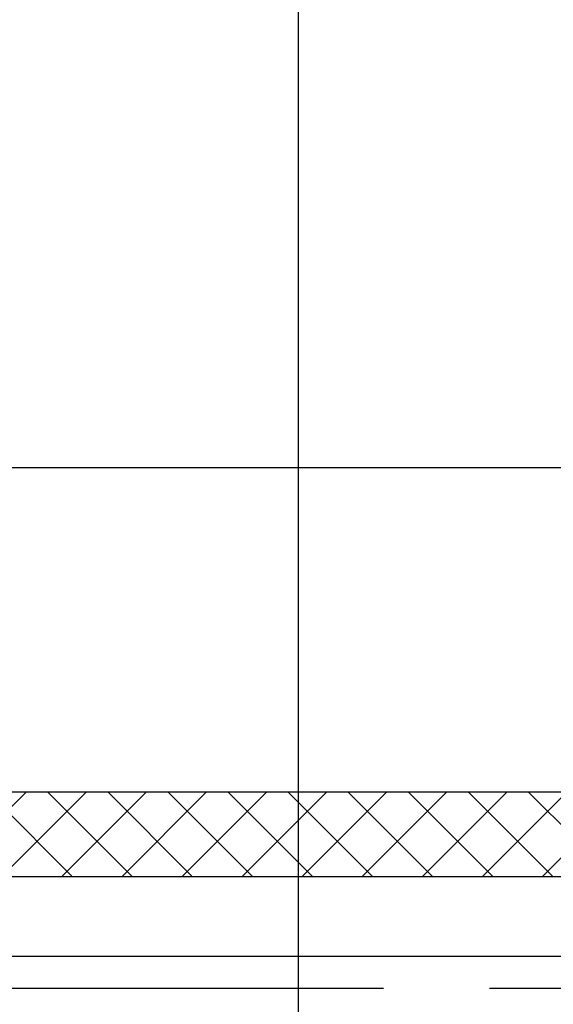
# Model space of a CAD drawing. Header units: inches. Extents: x -8998005 to 170525121, y -30058259 to 1575573.
# Tile 6 of 107: x 283592 to 314998, y -131562 to -73666. Entities that reach past the tile are written whole.
import ezdxf

# ---------------------------------------------------------------- set-up
doc = ezdxf.new("R2010")
doc.units = ezdxf.units.IN
doc.header["$LTSCALE"] = 5
doc.header["$MEASUREMENT"] = 0
doc.linetypes.add('CENTER', pattern=[2, 1.25, -0.25, 0.25, -0.25])
for name, color, linetype in [('CANAL', 4, 'Continuous'), ('ROAD-ISG', 7, 'Continuous'), ('TCE-ME-ROAD', 244, 'Continuous')]:
    doc.layers.add(name, color=color, linetype=linetype)
doc.styles.add('STYLE4', font='romantic.ttf', dxfattribs={"height": 300})

# ---------------------------------------------------------------- blocks, each defined once
blk = doc.blocks.new('A$C08E86F63')
at = {"layer": 'TCE-ME-ROAD'}
h = blk.add_hatch(dxfattribs=at)
h.set_pattern_fill('ANSI37', color=3, scale=20000, style=0)
h.set_pattern_definition([(45, (0, 0), (-1767.766952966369, 1767.766952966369), []), (135, (0, 0), (-1767.766952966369, -1767.766952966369), [])])
h.paths.add_polyline_path([(-164708.9748621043, -59351.20218613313), (-168708.9748613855, -59351.20218613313), (-168708.9748613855, -370058.5203087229), (-164708.9748613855, -370058.5203087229), (-164708.9748671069, -113312.2021907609), (-75447.1552207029, -113312.2021882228), (-61047.15522195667, -98912.20218947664), (-5.986075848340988e-07, -98912.20218749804), (-1.019099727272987e-06, -285284.7021874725), (-62704.00946368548, -285284.7021874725), (-77232.747221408, -299813.4399438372), (-164708.974863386, -299812.2021850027), (-164708.9748633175, -303812.2021865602), (-75575.89297370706, -303813.4399427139), (-61047.15521666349, -289284.7021856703), (-9.563518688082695e-07, -289284.7021836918), (-1.242500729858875e-06, -515312.2021873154), (85191.02507293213, -515312.2021873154), (85191.02507293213, -510312.2021873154), (4999.999998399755, -510312.2021873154), (4999.999999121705, -217302.2021854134), (14999.99999957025, -217302.2021853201), (14999.99999957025, -212302.2021855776), (4999.999999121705, -212302.2021853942), (4999.999999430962, -94912.20219127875), (-62704.00946897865, -94912.20219127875), (-77104.00946840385, -109312.202189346), (-164708.9748673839, -109312.2021909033)])
at = {"layer": 'TCE-ME-ROAD', "color": 3}
blk.add_lwpolyline([(85191.02507313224, -515312.2021873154), (-1.242500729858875e-06, -515312.2021873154), (-9.563518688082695e-07, -289284.7021836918), (-61047.15521666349, -289284.7021856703), (-75575.89297370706, -303813.4399427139), (-164708.9748633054, -303812.2021865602), (-164708.9748613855, -370058.5203087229), (-168708.9748613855, -370058.5203087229), (-168708.9748613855, -59351.20218613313), (-164708.9748621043, -59351.20218613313), (-164708.9748673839, -109312.2021909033), (-77104.00946840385, -109312.202189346), (-62704.00946897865, -94912.20219127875), (4999.999999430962, -94912.20219127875), (4999.999999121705, -212302.2021853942), (14999.99999957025, -212302.2021855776), (14999.99999957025, -217302.2021853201), (4999.999999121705, -217302.2021854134), (4999.999998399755, -510312.2021873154), (85191.02507313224, -510312.2021873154), (85191.02507313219, -514062.2021850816)], dxfattribs=at)
at = {"color": 2, "insert": (94352.15102402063, -503680.07259713), "char_height": 2500, "attachment_point": 1, "style": 'STYLE4'}
blk.add_mtext_dynamic_manual_height_columns('FOR\\P\\pi-3745;UNIT-1&2', width=8996.677823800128, gutter_width=37500, heights=[0], dxfattribs=at)

msp = doc.modelspace()

# ---------------------------------------------------------------- linework, layer by layer
at = {"layer": 'CANAL', "color": 8}
for p, q in [((300000.0000479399, -799999.9999956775), (300000.0000479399, 1470818.601342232)), ((-597245.525260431, -99999.9999959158), (1664919.785810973, -99999.99999616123))]:
    msp.add_line(p, q, dxfattribs=at)
at = {"layer": 'ROAD-ISG', "color": 190}
msp.add_lwpolyline([(315903.0814796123, -128749.9999973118), (273500.0000434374, -128749.999996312, -0.4142135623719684), (260000.0000436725, -115249.9999961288)], format="xyb", dxfattribs=at)
at = {"layer": 'TCE-ME-ROAD', "color": 11, "linetype": 'CENTER', "ltscale": 5000}
msp.add_line((355000.0000472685, -130624.9999934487), (255000.0000434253, -130624.9999956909), dxfattribs=at)

# ---------------------------------------------------------------- block references
at = {"ltscale": 100}
msp.add_blockref('A$C08E86F63', (269808.9749743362, 391250.0000089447), dxfattribs=at)

doc.saveas('drawing.dxf')
